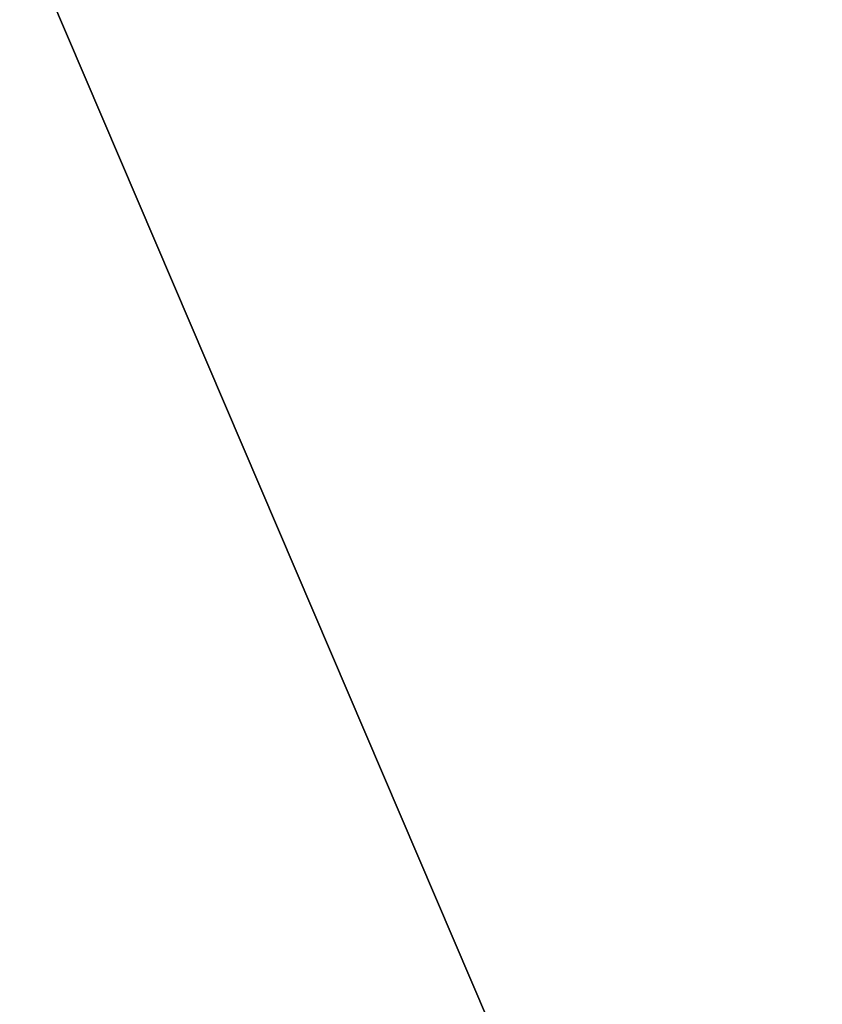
# Model space of a CAD drawing. Header units: millimetres. Extents: x 1 to 201, y 1 to 201.
# Tile 101 of 256: x 36.18 to 37.72, y 66.73 to 68.62. Entities that reach past the tile are written whole.
import ezdxf

# ---------------------------------------------------------------- set-up
doc = ezdxf.new("R2010")
doc.units = ezdxf.units.MM
doc.header["$LTSCALE"] = 25.4
doc.layers.get('0').update_dxf_attribs({"true_color": 0xff5454})

# ---------------------------------------------------------------- blocks, each defined once
blk = doc.blocks.new('MERIDA-LED-9514.STL#1')
at = {"color": 7, "true_color": 0xffffff}
mesh = blk.add_polyface(dxfattribs=at)
corners = [(31.9996, 78.5804, -19), (37.1116, 66.6202, -17), (37.1116, 66.6202, -19), (31.9996, 78.5804, -17)]
mesh.append_faces([[corners[k] for k in face] for face in [(0, 1, 2), (1, 0, 3)]], dxfattribs={"vtx0": -1, "color": 7})
mesh = blk.add_polyface(dxfattribs=at)
corners = [(36.2674, 78.5958, -33), (41.6773, 66.75, -33), (36.4551, 78.0607, -43)]
mesh.append_faces([[corners[k] for k in face] for face in [(0, 1, 2)]], dxfattribs={"color": 7})
mesh = blk.add_polyface(dxfattribs=at)
corners = [(36.4551, 78.0607, -43), (41.6773, 66.75, -33), (40.1799, 69.4855, -43)]
mesh.append_faces([[corners[k] for k in face] for face in [(0, 1, 2)]], dxfattribs={"color": 7})
at = {"color": 251, "true_color": 0x555555}
mesh = blk.add_polyface(dxfattribs=at)
corners = [(37.0675, 74.5183, -16), (43.4623, 62.5545, -4), (43.4623, 62.5545, -16), (37.0675, 74.5183, -4)]
mesh.append_faces([[corners[k] for k in face] for face in [(0, 1, 2), (1, 0, 3)]], dxfattribs={"vtx0": -1, "color": 251})

msp = doc.modelspace()

# ---------------------------------------------------------------- block references
at = {"color": 0}
msp.add_blockref('MERIDA-LED-9514.STL#1', (0, 0), dxfattribs=at)

doc.saveas('drawing.dxf')
